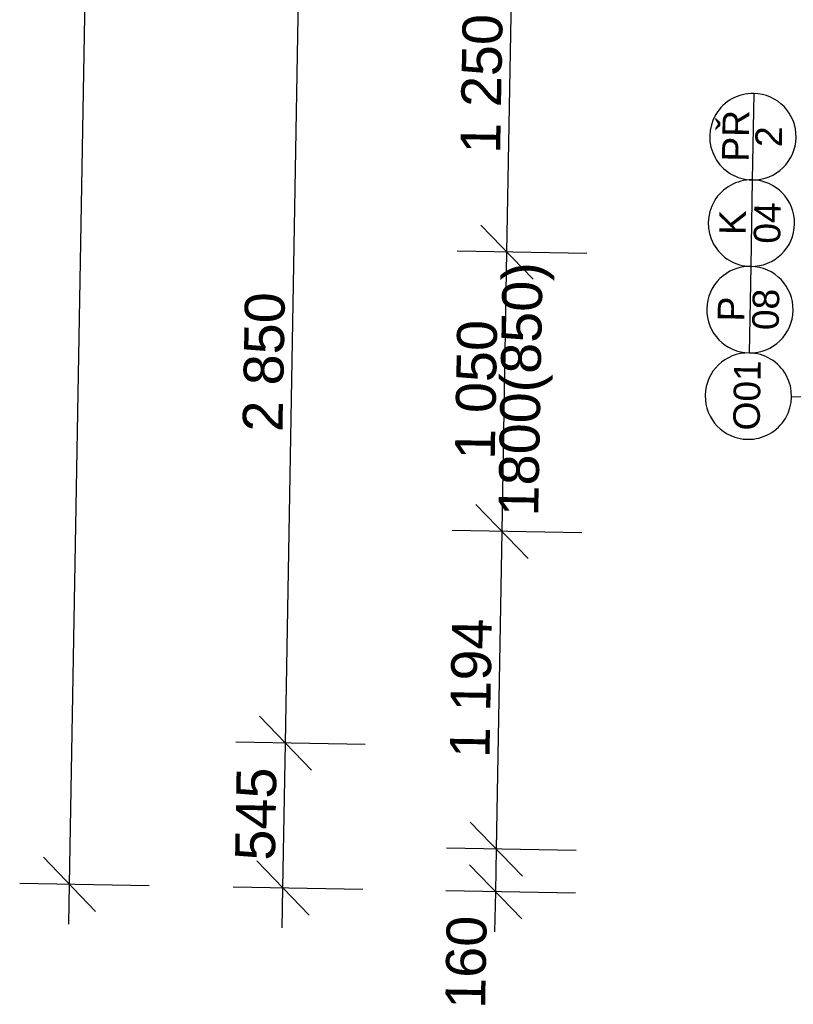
# Model space of a CAD drawing. Header units: millimetres. Extents: x -25972 to 4516, y -2839 to 20217.
# Tile 1 of 114: x -23705 to -20796, y -211 to 3489. Entities that reach past the tile are written whole.
import ezdxf

# ---------------------------------------------------------------- set-up
doc = ezdxf.new("R2010")
doc.units = ezdxf.units.MM
doc.header["$MEASUREMENT"] = 0
for name, color, linetype in [('7._POHLED ZÁPADNÍ_1_Kóty - SP', 7, 'Continuous'), ('7._POHLED ZÁPADNÍ_1_Nové_Kóty - SP', 7, 'Continuous'), ('7._POHLED ZÁPADNÍ_1_Nové_Otvory – Značky oken', 7, 'Continuous'), ('7._POHLED ZÁPADNÍ_1_Otvory – Značky oken', 7, 'Continuous')]:
    doc.layers.add(name, color=color, linetype=linetype)
doc.styles.add('GENEROVANÝ_STYL_1', font='txt')
doc.styles.add('GENEROVANÝ_STYL_2', font='txt')

msp = doc.modelspace()

# ---------------------------------------------------------------- linework, layer by layer
at = {"layer": '7._POHLED ZÁPADNÍ_1_Nové_Kóty - SP', "color": 1, "linetype": 'Continuous', "lineweight": 25}
for p, q in [((-23517.3, 240.2), (-23341.3, 10236)), ((-21872.4, 2615.9), (-21850.4, 3865.9)), ((-22705.1, 770.6), (-22654.9, 3620)), ((-21970.7, 2717.7), (-21774.2, 2514.2)), ((-21572.5, 2610.6), (-22059.9, 2619.2)), ((-21890.9, 1566.1), (-21872.4, 2615.9)), ((-21989.2, 1667.8), (-21792.7, 1464.3)), ((-21591, 1560.8), (-22078.4, 1569.4)), ((-21912, 372), (-21890.9, 1566.1)), ((-22803.3, 872.3), (-22606.8, 668.8)), ((-22405.1, 765.3), (-22892.5, 773.9)), ((-22714.6, 226.1), (-22705.1, 770.6)), ((-22010.2, 473.8), (-21813.7, 270.3)), ((-21612, 366.7), (-22099.4, 375.3)), ((-21914.8, 212), (-21912, 371.9)), ((-23615.6, 342), (-23419.1, 138.5)), ((-22812.9, 327.8), (-22616.4, 124.4)), ((-22013, 313.8), (-21816.5, 110.3)), ((-23217.4, 234.9), (-23704.8, 243.5)), ((-23520, 90.3), (-23517.3, 240.2)), ((-22414.7, 220.8), (-22902.1, 229.4)), ((-22717.3, 76.1), (-22714.6, 226.1)), ((-21614.8, 206.7), (-22102.2, 215.3)), ((-21917.4, 62), (-21914.8, 212))]:
    msp.add_line(p, q, dxfattribs=at)
at = {"layer": '7._POHLED ZÁPADNÍ_1_Nové_Otvory – Značky oken', "color": 1, "linetype": 'Continuous', "lineweight": 25}
for p, q in [((-20944.6, 3212.1), (-20950.3, 2887.1)), ((-20950.3, 2887.1), (-20955.9, 2562.2)), ((-20955.9, 2562.2), (-20961.6, 2237.2)), ((-20227, 2061.9), (-20802, 2071.9))]:
    msp.add_line(p, q, dxfattribs=at)
at = {"layer": '7._POHLED ZÁPADNÍ_1_Nové_Otvory – Značky oken', "color": 1, "linetype": 'Continuous', "lineweight": 25, "flags": 128}
for points in [[(-20950.3, 2887.1, 1), (-20944.6, 3212.1, 1)], [(-20955.9, 2562.2, 1), (-20950.3, 2887.1, 1)], [(-20961.6, 2237.2, 1), (-20955.9, 2562.2, 1)], [(-20967.3, 1912.3, 1), (-20961.6, 2237.2, 1)]]:
    msp.add_lwpolyline(points, format="xyb", close=True, dxfattribs=at)

# ---------------------------------------------------------------- texts
at = {"layer": '7._POHLED ZÁPADNÍ_1_Kóty - SP', "color": 1, "linetype": 'Continuous', "lineweight": 25, "char_height": 150, "attachment_point": 7, "rotation": 88.9912, "style": 'GENEROVANÝ_STYL_2'}
for s, insert, width in [('\\A1;{\\pql;\\fArial|b0|i0|c0|p38;1\xa0250}', (-21895.9, 2985), 512.914), ('\\A1;{\\pql;\\fArial|b0|i0|c0|p38;1800(850)}', (-21709.9, 1620.9), 933.944), ('\\A1;{\\pql;\\fArial|b0|i0|c0|p38;2\xa0850}', (-22714.5, 1939.4), 512.914), ('\\A1;{\\pql;\\fArial|b0|i0|c0|p38;1\xa0050}', (-21916.2, 1835.1), 512.914), ('\\A1;{\\pql;\\fArial|b0|i0|c0|p38;1\xa0194}', (-21936, 713.2), 512.914), ('\\A1;{\\pql;\\fArial|b0|i0|c0|p38;545}', (-22742.9, 328.2), 341.487), ('\\A1;{\\pql;\\fArial|b0|i0|c0|p38;160}', (-21952.5, -228.9), 341.487)]:
    msp.add_mtext(s, dxfattribs=dict(at, insert=insert, width=width))
at = {"layer": '7._POHLED ZÁPADNÍ_1_Otvory – Značky oken', "color": 1, "linetype": 'Continuous', "lineweight": 25, "char_height": 100, "attachment_point": 4, "rotation": 89.0012, "style": 'GENEROVANÝ_STYL_1'}
for s, insert in [('\\A1;{\\pql;\\pt0;\\fArial|b0|i0|c238|p38;PŘ}', (-21014.1, 2955.7)), ('\\A1;{\\pql;\\pt0;\\fArial|b0|i0|c238|p38;2}', (-20888.8, 3010.6)), ('\\A1;{\\pql;\\pt0;\\fArial|b0|i0|c238|p38;04}', (-20894.3, 2647.7)), ('\\A1;{\\pql;\\pt0;\\fArial|b0|i0|c238|p38;K}', (-21024.6, 2680.2)), ('\\A1;{\\pql;\\pt0;\\fArial|b0|i0|c238|p38;08}', (-20900, 2322.8)), ('\\A1;{\\pql;\\pt0;\\fArial|b0|i0|c238|p38;P}', (-21030.3, 2355.2)), ('\\A1;{\\pql;\\pt0;\\fArial|b0|i0|c238|p38;O01}', (-20971.6, 1945.5))]:
    msp.add_mtext(s, dxfattribs=dict(at, insert=insert))

doc.saveas('drawing.dxf')
